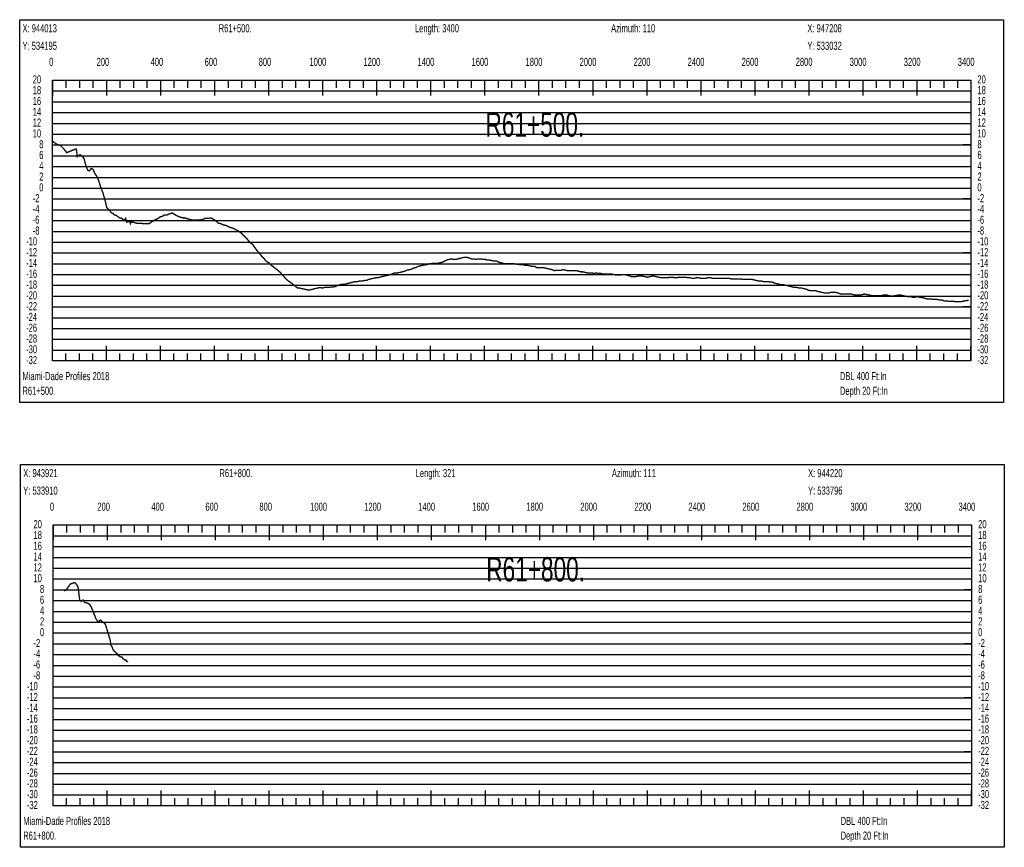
# Model space of a CAD drawing. Header units: inches. Extents: x 471865 to 538526, y 1054316 to 1102451.
# Tile 29 of 131: x 502723 to 506368, y 1061188 to 1064254. Entities that reach past the tile are written whole.
import ezdxf

# ---------------------------------------------------------------- set-up
doc = ezdxf.new("R2010")
doc.units = ezdxf.units.IN
doc.header["$MEASUREMENT"] = 0
for name, color, linetype in [('LABELS', 7, 'Continuous'), ('X_Gr1', 7, 'Continuous'), ('XSECTION', 7, 'Continuous')]:
    doc.layers.add(name, color=color, linetype=linetype)
doc.styles.get("Standard").update_dxf_attribs({"font": 'arial.ttf'})

msp = doc.modelspace()

# ---------------------------------------------------------------- linework, layer by layer
at = {"layer": 'X_Gr1', "color": 6, "linetype": 'Continuous', "lineweight": 18, "true_color": 0xff00ff, "transparency": 33554687, "const_width": 5}
for points in [[(502844.3, 1063803.6), (502844.3, 1063803.6), (502859.5, 1063793), (502874.6, 1063787.3), (502886.5, 1063775.2), (502896.4, 1063761.5), (502920.3, 1063771.3), (502931, 1063775.2), (502933.4, 1063768), (502936, 1063747.1), (502938.8, 1063750.3), (502946.4, 1063753.7), (502952.1, 1063750.1), (502960, 1063741.9), (502967.9, 1063713.5), (502975, 1063695.8), (502980.9, 1063694.1), (502988, 1063703), (502995.4, 1063698.2), (503000.4, 1063684.6), (503007.5, 1063675), (503014.7, 1063658.6), (503022.6, 1063633.9), (503031.1, 1063612.1), (503039.6, 1063581.7), (503045.1, 1063558), (503051.6, 1063552), (503055.9, 1063547), (503061.1, 1063539.6), (503068.3, 1063535.7), (503072.9, 1063531.3), (503079.7, 1063528.8), (503086.5, 1063524.6), (503092.5, 1063519.7), (503098.2, 1063519.2), (503103.1, 1063516.3), (503109.2, 1063509.9), (503115.3, 1063518), (503118.5, 1063504.4), (503123.9, 1063505.3), (503130.4, 1063507.4), (503130.5, 1063506.5), (503132.5, 1063498.2), (503135.6, 1063505.4), (503140.8, 1063504.1), (503146, 1063502.8), (503151.2, 1063501.4), (503156.4, 1063500), (503162, 1063500), (503167.8, 1063500), (503173.6, 1063500), (503179.6, 1063498), (503186.6, 1063498), (503194.3, 1063498), (503201.2, 1063498), (503206.9, 1063502), (503212.6, 1063506), (503219.1, 1063510), (503226.2, 1063514), (503232.4, 1063516), (503238, 1063520), (503243.7, 1063524), (503250.6, 1063526), (503258.3, 1063530), (503265.2, 1063530), (503271.1, 1063532), (503275.9, 1063534), (503280.4, 1063536), (503285.3, 1063538), (503290.8, 1063536), (503297.4, 1063532), (503304.7, 1063528), (503312.3, 1063524), (503319.7, 1063522), (503326.5, 1063520), (503333, 1063520), (503359.9, 1063512), (503367.9, 1063512), (503376.4, 1063512), (503385, 1063512), (503400.9, 1063514), (503408.2, 1063518), (503422.2, 1063518), (503429.6, 1063520), (503444.4, 1063512), (503459, 1063500), (503467.6, 1063498), (503476.7, 1063494), (503485.8, 1063492), (503494.7, 1063488), (503503.1, 1063484), (503511.4, 1063482), (503519.2, 1063478), (503527.1, 1063474), (503534.6, 1063470), (503542.2, 1063464), (503550.5, 1063456), (503559, 1063448), (503567.7, 1063438), (503576.3, 1063428), (503584.8, 1063422), (503593, 1063410), (503600.5, 1063400), (503617, 1063380), (503626.7, 1063370), (503636.4, 1063358), (503644.8, 1063354), (503652.1, 1063346), (503659.5, 1063340), (503668, 1063334), (503677.8, 1063326), (503687.4, 1063318), (503696.1, 1063308), (503703.2, 1063300), (503709.9, 1063292), (503717.8, 1063286), (503726.6, 1063280), (503735.8, 1063272), (503744, 1063266), (503751.3, 1063260), (503758.5, 1063260), (503766.6, 1063258), (503775.5, 1063256), (503784.6, 1063254), (503793.3, 1063252), (503801.2, 1063254), (503808.8, 1063256), (503817.1, 1063258), (503826, 1063260), (503835, 1063262), (503843.3, 1063260), (503850.7, 1063262), (503858.7, 1063262), (503867.3, 1063262), (503876.1, 1063264), (503884.6, 1063264), (503892.4, 1063266), (503900.1, 1063270), (503908, 1063272), (503916, 1063274), (503924.4, 1063274), (503932.8, 1063276), (503941.2, 1063278), (503949.4, 1063280), (503957.3, 1063282), (503965.3, 1063284), (503973.5, 1063284), (503982.2, 1063286), (503991.1, 1063286), (503999.5, 1063288), (504007.4, 1063288), (504015.1, 1063292), (504023.6, 1063294), (504032.4, 1063296), (504040.8, 1063298), (504048.6, 1063298), (504055.6, 1063300), (504063, 1063302), (504071.2, 1063304), (504079.7, 1063306), (504088.2, 1063308), (504096.2, 1063310), (504104.3, 1063314), (504112.5, 1063316), (504121.2, 1063316), (504130.2, 1063318), (504138.7, 1063320), (504147.2, 1063322), (504155.9, 1063326), (504164.8, 1063328), (504173.6, 1063330), (504181.4, 1063334), (504189, 1063336), (504196.9, 1063340), (504205.3, 1063342), (504214.1, 1063344), (504222.5, 1063346), (504230.5, 1063346), (504238, 1063350), (504245.9, 1063350), (504254.4, 1063352), (504263.3, 1063352), (504272.3, 1063352), (504281.2, 1063354), (504289, 1063356), (504296.4, 1063360), (504303.9, 1063364), (504311.9, 1063366), (504320.1, 1063368), (504328.4, 1063366), (504336.9, 1063366), (504345.2, 1063368), (504353.2, 1063370), (504360.8, 1063372), (504368.4, 1063374), (504376.8, 1063374), (504385.5, 1063372), (504394.2, 1063368), (504402.5, 1063368), (504410.9, 1063366), (504420, 1063368), (504429, 1063368), (504437.7, 1063366), (504445.6, 1063366), (504452.9, 1063364), (504460.8, 1063364), (504469.5, 1063362), (504478.7, 1063360), (504487.6, 1063360), (504495.6, 1063356), (504503.3, 1063354), (504511.1, 1063352), (504519.4, 1063350), (504527.8, 1063350), (504536.1, 1063350), (504544.8, 1063350), (504553.3, 1063350), (504561.6, 1063348), (504569.9, 1063348), (504578.2, 1063346), (504586.6, 1063346), (504595.1, 1063344), (504603.3, 1063344), (504611.8, 1063342), (504620.3, 1063340), (504628.8, 1063340), (504636.6, 1063336), (504644, 1063336), (504651.4, 1063336), (504659.1, 1063336), (504667.9, 1063334), (504676.9, 1063332), (504685.8, 1063330), (504694.1, 1063328), (504701.7, 1063324), (504709.2, 1063326), (504717.2, 1063326), (504726.2, 1063326), (504735.7, 1063328), (504744.6, 1063326), (504752.9, 1063324), (504760.6, 1063324), (504768.6, 1063324), (504777.1, 1063324), (504785.5, 1063324), (504793.3, 1063322), (504800.5, 1063320), (504808, 1063320), (504816.1, 1063318), (504824.4, 1063316), (504832.9, 1063316), (504840.9, 1063316), (504848.3, 1063314), (504856, 1063316), (504864.3, 1063314), (504873.4, 1063314), (504882.2, 1063312), (504890, 1063312), (504897.4, 1063312), (504904.8, 1063312), (504913.2, 1063312), (504921.9, 1063310), (504930.6, 1063308), (504939, 1063308), (504946.6, 1063308), (504953.8, 1063310), (504961.2, 1063310), (504969.3, 1063308), (504978.4, 1063306), (504987.6, 1063302), (504999.7, 1063302), (505003.3, 1063302), (505011.1, 1063304), (505019.9, 1063304), (505029, 1063304), (505038.2, 1063302), (505046.9, 1063300), (505055.3, 1063302), (505063.2, 1063304), (505071, 1063304), (505079.3, 1063302), (505088, 1063300), (505096.8, 1063298), (505105.3, 1063298), (505113.4, 1063298), (505122, 1063298), (505130.4, 1063300), (505139, 1063300), (505147.5, 1063298), (505155.5, 1063298), (505163.3, 1063300), (505171, 1063300), (505179, 1063300), (505187.5, 1063300), (505196.2, 1063298), (505204.7, 1063298), (505212.3, 1063296), (505219.6, 1063296), (505227.7, 1063298), (505236.7, 1063298), (505245.8, 1063296), (505253.9, 1063296), (505261.7, 1063296), (505270.1, 1063298), (505278.7, 1063298), (505288, 1063296), (505297.3, 1063296), (505306.5, 1063296), (505314.8, 1063296), (505322.4, 1063296), (505330.2, 1063296), (505338.7, 1063296), (505347.7, 1063296), (505356.7, 1063294), (505365.1, 1063294), (505373.5, 1063294), (505381.9, 1063294), (505390.8, 1063294), (505399.8, 1063292), (505408.5, 1063292), (505417, 1063292), (505425.2, 1063292), (505433.5, 1063292), (505441.9, 1063290), (505450.1, 1063288), (505458.4, 1063286), (505466.8, 1063286), (505475.5, 1063284), (505484.5, 1063284), (505493.1, 1063284), (505501.4, 1063282), (505509.2, 1063282), (505517.3, 1063278), (505525.9, 1063276), (505534.8, 1063274), (505543.5, 1063272), (505551.6, 1063272), (505559.6, 1063270), (505567.6, 1063268), (505575.7, 1063266), (505584, 1063264), (505592.4, 1063262), (505600.6, 1063262), (505608.7, 1063260), (505616.6, 1063260), (505625, 1063258), (505633.5, 1063256), (505642.3, 1063252), (505650.9, 1063250), (505659, 1063250), (505670.4, 1063250), (505674.3, 1063248), (505682.9, 1063246), (505692.3, 1063244), (505701.2, 1063242), (505709.9, 1063242), (505718.2, 1063242), (505726, 1063244), (505733.8, 1063244), (505742.4, 1063244), (505752, 1063242), (505761.5, 1063238), (505770.3, 1063238), (505787, 1063238), (505801.5, 1063238), (505806.5, 1063236), (505816, 1063234), (505824.7, 1063234), (505832.5, 1063234), (505844.3, 1063236), (505848.5, 1063238), (505857.7, 1063236), (505867.8, 1063234), (505877.7, 1063232), (505890.6, 1063232), (505894.3, 1063232), (505901.4, 1063232), (505914, 1063232), (505918.9, 1063234), (505934.2, 1063234), (505939, 1063232), (505947.6, 1063230), (505955.4, 1063230), (505963.7, 1063232), (505977.5, 1063234), (505982.4, 1063234), (505992, 1063232), (506001.5, 1063230), (506010.6, 1063228), (506023.4, 1063228), (506027.5, 1063226), (506035.8, 1063226), (506049, 1063228), (506053.8, 1063226), (506068.2, 1063224), (506072.8, 1063222), (506081.3, 1063220), (506112.2, 1063218), (506117.4, 1063218), (506127.6, 1063216), (506137.1, 1063216), (506145.3, 1063212), (506185.7, 1063210), (506191, 1063210), (506201, 1063210), (506209.5, 1063210), (506217.8, 1063212), (506231.3, 1063214), (506235.9, 1063214)], [(502886.6, 1062138.2), (502886.6, 1062138.2), (502894.3, 1062141.1), (502910.1, 1062163.3), (502916.8, 1062166.2), (502927, 1062169.1), (502937.3, 1062156.4), (502940, 1062142.8), (502945.1, 1062103.2), (502951.7, 1062099.6), (502957.4, 1062104.8), (502963.8, 1062095.2), (502971.9, 1062093.4), (502980.6, 1062089.1), (502987.3, 1062079.3), (502996.2, 1062057.2), (503004.8, 1062035.4), (503012.6, 1062023.5), (503021.6, 1062030.2), (503030.5, 1062022.7), (503039.5, 1062015.4), (503048.3, 1061987.6), (503052.9, 1061971.9), (503057.9, 1061955.3), (503060.7, 1061935.2), (503064, 1061932.3), (503069.4, 1061918), (503074.9, 1061913.2), (503079.4, 1061908.3), (503084.1, 1061905), (503087.4, 1061899.3), (503091.7, 1061896.2), (503096.5, 1061893.4), (503101.5, 1061893), (503105.2, 1061887.1), (503108.5, 1061884.2), (503113.1, 1061881.9), (503116.2, 1061882.4), (503117, 1061879), (503120.2, 1061877.7), (503124.1, 1061874.8)]]:
    msp.add_lwpolyline(points, dxfattribs=at)
at = {"layer": 'XSECTION', "color": 18, "linetype": 'Continuous', "true_color": 0x000000}
for points in [[(502722.7, 1064254), (506365.1, 1064254), (506365.1, 1062836), (502722.7, 1062836), (502722.7, 1064254)], [(502843.9, 1064030), (506243.9, 1064030), (506243.9, 1062990), (502843.9, 1062990), (502843.9, 1064030)], [(502843.9, 1064030), (502843.9, 1063973.6)], [(502843.9, 1064030), (502843.9, 1063973.6)], [(502843.9, 1064030), (502843.9, 1064002)], [(502843.9, 1064030), (502843.9, 1064002)], [(502893.9, 1064030), (502893.9, 1064002)], [(502943.9, 1064030), (502943.9, 1064002)], [(502993.9, 1064030), (502993.9, 1064002)], [(503043.9, 1064030), (503043.9, 1063973.6)], [(503043.9, 1064030), (503043.9, 1064002)], [(503093.9, 1064030), (503093.9, 1064002)], [(503143.9, 1064030), (503143.9, 1064002)], [(503193.9, 1064030), (503193.9, 1064002)], [(503243.9, 1064030), (503243.9, 1063973.6)], [(503243.9, 1064030), (503243.9, 1064002)], [(503293.9, 1064030), (503293.9, 1064002)], [(503343.9, 1064030), (503343.9, 1064002)], [(503393.9, 1064030), (503393.9, 1064002)], [(503443.9, 1064030), (503443.9, 1063973.6)], [(503443.9, 1064030), (503443.9, 1064002)], [(503493.9, 1064030), (503493.9, 1064002)], [(503543.9, 1064030), (503543.9, 1064002)], [(503593.9, 1064030), (503593.9, 1064002)], [(503643.9, 1064030), (503643.9, 1063973.6)], [(503643.9, 1064030), (503643.9, 1064002)], [(503693.9, 1064030), (503693.9, 1064002)], [(503743.9, 1064030), (503743.9, 1064002)], [(503793.9, 1064030), (503793.9, 1064002)], [(503843.9, 1064030), (503843.9, 1063973.6)], [(503843.9, 1064030), (503843.9, 1064002)], [(503893.9, 1064030), (503893.9, 1064002)], [(503943.9, 1064030), (503943.9, 1064002)], [(503993.9, 1064030), (503993.9, 1064002)], [(504043.9, 1064030), (504043.9, 1063973.6)], [(504043.9, 1064030), (504043.9, 1064002)], [(504093.9, 1064030), (504093.9, 1064002)], [(504143.9, 1064030), (504143.9, 1064002)], [(504193.9, 1064030), (504193.9, 1064002)], [(504243.9, 1064030), (504243.9, 1063973.6)], [(504243.9, 1064030), (504243.9, 1064002)], [(504293.9, 1064030), (504293.9, 1064002)], [(504343.9, 1064030), (504343.9, 1064002)], [(504393.9, 1064030), (504393.9, 1064002)], [(504443.9, 1064030), (504443.9, 1063973.6)], [(504443.9, 1064030), (504443.9, 1064002)], [(504493.9, 1064030), (504493.9, 1064002)], [(504543.9, 1064030), (504543.9, 1064002)], [(504593.9, 1064030), (504593.9, 1064002)], [(504643.9, 1064030), (504643.9, 1063973.6)], [(504643.9, 1064030), (504643.9, 1064002)], [(504693.9, 1064030), (504693.9, 1064002)], [(504743.9, 1064030), (504743.9, 1064002)], [(504793.9, 1064030), (504793.9, 1064002)], [(504843.9, 1064030), (504843.9, 1063973.6)], [(504843.9, 1064030), (504843.9, 1064002)], [(504893.9, 1064030), (504893.9, 1064002)], [(504943.9, 1064030), (504943.9, 1064002)], [(504993.9, 1064030), (504993.9, 1064002)], [(505043.9, 1064030), (505043.9, 1063973.6)], [(505043.9, 1064030), (505043.9, 1064002)], [(505093.9, 1064030), (505093.9, 1064002)], [(505143.9, 1064030), (505143.9, 1064002)], [(505193.9, 1064030), (505193.9, 1064002)], [(505243.9, 1064030), (505243.9, 1063973.6)], [(505243.9, 1064030), (505243.9, 1064002)], [(505293.9, 1064030), (505293.9, 1064002)], [(505343.9, 1064030), (505343.9, 1064002)], [(505393.9, 1064030), (505393.9, 1064002)], [(505443.9, 1064030), (505443.9, 1063973.6)], [(505443.9, 1064030), (505443.9, 1064002)], [(505493.9, 1064030), (505493.9, 1064002)], [(505543.9, 1064030), (505543.9, 1064002)], [(505593.9, 1064030), (505593.9, 1064002)], [(505643.9, 1064030), (505643.9, 1063973.6)], [(505643.9, 1064030), (505643.9, 1064002)], [(505693.9, 1064030), (505693.9, 1064002)], [(505743.9, 1064030), (505743.9, 1064002)], [(505793.9, 1064030), (505793.9, 1064002)], [(505843.9, 1064030), (505843.9, 1063973.6)], [(505843.9, 1064030), (505843.9, 1064002)], [(505893.9, 1064030), (505893.9, 1064002)], [(505943.9, 1064030), (505943.9, 1064002)], [(505993.9, 1064030), (505993.9, 1064002)], [(506043.9, 1064030), (506043.9, 1063973.6)], [(506043.9, 1064030), (506043.9, 1064002)], [(506093.9, 1064030), (506093.9, 1064002)], [(506143.9, 1064030), (506143.9, 1064002)], [(506193.9, 1064030), (506193.9, 1064002)], [(506243.9, 1064030), (506243.9, 1063973.6)], [(506243.9, 1064030), (506243.9, 1064002)], [(502843.9, 1063790), (502871.9, 1063790)], [(506243.9, 1063790), (506215.9, 1063790)], [(502843.9, 1063590), (502871.9, 1063590)], [(506243.9, 1063590), (506215.9, 1063590)], [(502843.9, 1063390), (502871.9, 1063390)], [(506243.9, 1063390), (506215.9, 1063390)], [(502843.9, 1063190), (502871.9, 1063190)], [(506243.9, 1063190), (506215.9, 1063190)], [(502843.9, 1062990), (502843.9, 1063046.4)], [(502843.9, 1062990), (502843.9, 1063046.4)], [(503043.9, 1062990), (503043.9, 1063046.4)], [(503243.9, 1062990), (503243.9, 1063046.4)], [(503443.9, 1062990), (503443.9, 1063046.4)], [(503643.9, 1062990), (503643.9, 1063046.4)], [(503843.9, 1062990), (503843.9, 1063046.4)], [(504043.9, 1062990), (504043.9, 1063046.4)], [(504243.9, 1062990), (504243.9, 1063046.4)], [(504443.9, 1062990), (504443.9, 1063046.4)], [(504643.9, 1062990), (504643.9, 1063046.4)], [(504843.9, 1062990), (504843.9, 1063046.4)], [(505043.9, 1062990), (505043.9, 1063046.4)], [(505243.9, 1062990), (505243.9, 1063046.4)], [(505443.9, 1062990), (505443.9, 1063046.4)], [(505643.9, 1062990), (505643.9, 1063046.4)], [(505843.9, 1062990), (505843.9, 1063046.4)], [(506043.9, 1062990), (506043.9, 1063046.4)], [(506243.9, 1062990), (506243.9, 1063046.4)], [(502843.9, 1062990), (502843.9, 1063018)], [(502843.9, 1062990), (502843.9, 1063018)], [(502893.9, 1062990), (502893.9, 1063018)], [(502943.9, 1062990), (502943.9, 1063018)], [(502993.9, 1062990), (502993.9, 1063018)], [(503043.9, 1062990), (503043.9, 1063018)], [(503093.9, 1062990), (503093.9, 1063018)], [(503143.9, 1062990), (503143.9, 1063018)], [(503193.9, 1062990), (503193.9, 1063018)], [(503243.9, 1062990), (503243.9, 1063018)], [(503293.9, 1062990), (503293.9, 1063018)], [(503343.9, 1062990), (503343.9, 1063018)], [(503393.9, 1062990), (503393.9, 1063018)], [(503443.9, 1062990), (503443.9, 1063018)], [(503493.9, 1062990), (503493.9, 1063018)], [(503543.9, 1062990), (503543.9, 1063018)], [(503593.9, 1062990), (503593.9, 1063018)], [(503643.9, 1062990), (503643.9, 1063018)], [(503693.9, 1062990), (503693.9, 1063018)], [(503743.9, 1062990), (503743.9, 1063018)], [(503793.9, 1062990), (503793.9, 1063018)], [(503843.9, 1062990), (503843.9, 1063018)], [(503893.9, 1062990), (503893.9, 1063018)], [(503943.9, 1062990), (503943.9, 1063018)], [(503993.9, 1062990), (503993.9, 1063018)], [(504043.9, 1062990), (504043.9, 1063018)], [(504093.9, 1062990), (504093.9, 1063018)], [(504143.9, 1062990), (504143.9, 1063018)], [(504193.9, 1062990), (504193.9, 1063018)], [(504243.9, 1062990), (504243.9, 1063018)], [(504293.9, 1062990), (504293.9, 1063018)], [(504343.9, 1062990), (504343.9, 1063018)], [(504393.9, 1062990), (504393.9, 1063018)], [(504443.9, 1062990), (504443.9, 1063018)], [(504493.9, 1062990), (504493.9, 1063018)], [(504543.9, 1062990), (504543.9, 1063018)], [(504593.9, 1062990), (504593.9, 1063018)], [(504643.9, 1062990), (504643.9, 1063018)], [(504693.9, 1062990), (504693.9, 1063018)], [(504743.9, 1062990), (504743.9, 1063018)], [(504793.9, 1062990), (504793.9, 1063018)], [(504843.9, 1062990), (504843.9, 1063018)], [(504893.9, 1062990), (504893.9, 1063018)], [(504943.9, 1062990), (504943.9, 1063018)], [(504993.9, 1062990), (504993.9, 1063018)], [(505043.9, 1062990), (505043.9, 1063018)], [(505093.9, 1062990), (505093.9, 1063018)], [(505143.9, 1062990), (505143.9, 1063018)], [(505193.9, 1062990), (505193.9, 1063018)], [(505243.9, 1062990), (505243.9, 1063018)], [(505293.9, 1062990), (505293.9, 1063018)], [(505343.9, 1062990), (505343.9, 1063018)], [(505393.9, 1062990), (505393.9, 1063018)], [(505443.9, 1062990), (505443.9, 1063018)], [(505493.9, 1062990), (505493.9, 1063018)], [(505543.9, 1062990), (505543.9, 1063018)], [(505593.9, 1062990), (505593.9, 1063018)], [(505643.9, 1062990), (505643.9, 1063018)], [(505693.9, 1062990), (505693.9, 1063018)], [(505743.9, 1062990), (505743.9, 1063018)], [(505793.9, 1062990), (505793.9, 1063018)], [(505843.9, 1062990), (505843.9, 1063018)], [(505893.9, 1062990), (505893.9, 1063018)], [(505943.9, 1062990), (505943.9, 1063018)], [(505993.9, 1062990), (505993.9, 1063018)], [(506043.9, 1062990), (506043.9, 1063018)], [(506093.9, 1062990), (506093.9, 1063018)], [(506143.9, 1062990), (506143.9, 1063018)], [(506193.9, 1062990), (506193.9, 1063018)], [(506243.9, 1062990), (506243.9, 1063018)], [(502725.4, 1062606.3), (506367.8, 1062606.3), (506367.8, 1061188.3), (502725.4, 1061188.3), (502725.4, 1062606.3)], [(502846.6, 1062382.3), (506246.6, 1062382.3), (506246.6, 1061342.3), (502846.6, 1061342.3), (502846.6, 1062382.3)], [(502846.6, 1062382.3), (502846.6, 1062325.9)], [(502846.6, 1062382.3), (502846.6, 1062325.9)], [(502846.6, 1062382.3), (502846.6, 1062354.3)], [(502846.6, 1062382.3), (502846.6, 1062354.3)], [(502896.6, 1062382.3), (502896.6, 1062354.3)], [(502946.6, 1062382.3), (502946.6, 1062354.3)], [(502996.6, 1062382.3), (502996.6, 1062354.3)], [(503046.6, 1062382.3), (503046.6, 1062325.9)], [(503046.6, 1062382.3), (503046.6, 1062354.3)], [(503096.6, 1062382.3), (503096.6, 1062354.3)], [(503146.6, 1062382.3), (503146.6, 1062354.3)], [(503196.6, 1062382.3), (503196.6, 1062354.3)], [(503246.6, 1062382.3), (503246.6, 1062325.9)], [(503246.6, 1062382.3), (503246.6, 1062354.3)], [(503296.6, 1062382.3), (503296.6, 1062354.3)], [(503346.6, 1062382.3), (503346.6, 1062354.3)], [(503396.6, 1062382.3), (503396.6, 1062354.3)], [(503446.6, 1062382.3), (503446.6, 1062325.9)], [(503446.6, 1062382.3), (503446.6, 1062354.3)], [(503496.6, 1062382.3), (503496.6, 1062354.3)], [(503546.6, 1062382.3), (503546.6, 1062354.3)], [(503596.6, 1062382.3), (503596.6, 1062354.3)], [(503646.6, 1062382.3), (503646.6, 1062325.9)], [(503646.6, 1062382.3), (503646.6, 1062354.3)], [(503696.6, 1062382.3), (503696.6, 1062354.3)], [(503746.6, 1062382.3), (503746.6, 1062354.3)], [(503796.6, 1062382.3), (503796.6, 1062354.3)], [(503846.6, 1062382.3), (503846.6, 1062325.9)], [(503846.6, 1062382.3), (503846.6, 1062354.3)], [(503896.6, 1062382.3), (503896.6, 1062354.3)], [(503946.6, 1062382.3), (503946.6, 1062354.3)], [(503996.6, 1062382.3), (503996.6, 1062354.3)], [(504046.6, 1062382.3), (504046.6, 1062325.9)], [(504046.6, 1062382.3), (504046.6, 1062354.3)], [(504096.6, 1062382.3), (504096.6, 1062354.3)], [(504146.6, 1062382.3), (504146.6, 1062354.3)], [(504196.6, 1062382.3), (504196.6, 1062354.3)], [(504246.6, 1062382.3), (504246.6, 1062325.9)], [(504246.6, 1062382.3), (504246.6, 1062354.3)], [(504296.6, 1062382.3), (504296.6, 1062354.3)], [(504346.6, 1062382.3), (504346.6, 1062354.3)], [(504396.6, 1062382.3), (504396.6, 1062354.3)], [(504446.6, 1062382.3), (504446.6, 1062325.9)], [(504446.6, 1062382.3), (504446.6, 1062354.3)], [(504496.6, 1062382.3), (504496.6, 1062354.3)], [(504546.6, 1062382.3), (504546.6, 1062354.3)], [(504596.6, 1062382.3), (504596.6, 1062354.3)], [(504646.6, 1062382.3), (504646.6, 1062325.9)], [(504646.6, 1062382.3), (504646.6, 1062354.3)], [(504696.6, 1062382.3), (504696.6, 1062354.3)], [(504746.6, 1062382.3), (504746.6, 1062354.3)], [(504796.6, 1062382.3), (504796.6, 1062354.3)], [(504846.6, 1062382.3), (504846.6, 1062325.9)], [(504846.6, 1062382.3), (504846.6, 1062354.3)], [(504896.6, 1062382.3), (504896.6, 1062354.3)], [(504946.6, 1062382.3), (504946.6, 1062354.3)], [(504996.6, 1062382.3), (504996.6, 1062354.3)], [(505046.6, 1062382.3), (505046.6, 1062325.9)], [(505046.6, 1062382.3), (505046.6, 1062354.3)], [(505096.6, 1062382.3), (505096.6, 1062354.3)], [(505146.6, 1062382.3), (505146.6, 1062354.3)], [(505196.6, 1062382.3), (505196.6, 1062354.3)], [(505246.6, 1062382.3), (505246.6, 1062325.9)], [(505246.6, 1062382.3), (505246.6, 1062354.3)], [(505296.6, 1062382.3), (505296.6, 1062354.3)], [(505346.6, 1062382.3), (505346.6, 1062354.3)], [(505396.6, 1062382.3), (505396.6, 1062354.3)], [(505446.6, 1062382.3), (505446.6, 1062325.9)], [(505446.6, 1062382.3), (505446.6, 1062354.3)], [(505496.6, 1062382.3), (505496.6, 1062354.3)], [(505546.6, 1062382.3), (505546.6, 1062354.3)], [(505596.6, 1062382.3), (505596.6, 1062354.3)], [(505646.6, 1062382.3), (505646.6, 1062325.9)], [(505646.6, 1062382.3), (505646.6, 1062354.3)], [(505696.6, 1062382.3), (505696.6, 1062354.3)], [(505746.6, 1062382.3), (505746.6, 1062354.3)], [(505796.6, 1062382.3), (505796.6, 1062354.3)], [(505846.6, 1062382.3), (505846.6, 1062325.9)], [(505846.6, 1062382.3), (505846.6, 1062354.3)], [(505896.6, 1062382.3), (505896.6, 1062354.3)], [(505946.6, 1062382.3), (505946.6, 1062354.3)], [(505996.6, 1062382.3), (505996.6, 1062354.3)], [(506046.6, 1062382.3), (506046.6, 1062325.9)], [(506046.6, 1062382.3), (506046.6, 1062354.3)], [(506096.6, 1062382.3), (506096.6, 1062354.3)], [(506146.6, 1062382.3), (506146.6, 1062354.3)], [(506196.6, 1062382.3), (506196.6, 1062354.3)], [(506246.6, 1062382.3), (506246.6, 1062325.9)], [(506246.6, 1062382.3), (506246.6, 1062354.3)], [(502846.6, 1062142.3), (502874.6, 1062142.3)], [(506246.6, 1062142.3), (506218.6, 1062142.3)], [(502846.6, 1061942.3), (502874.6, 1061942.3)], [(506246.6, 1061942.3), (506218.6, 1061942.3)], [(502846.6, 1061742.3), (502874.6, 1061742.3)], [(506246.6, 1061742.3), (506218.6, 1061742.3)], [(502846.6, 1061542.3), (502874.6, 1061542.3)], [(506246.6, 1061542.3), (506218.6, 1061542.3)], [(502846.6, 1061342.3), (502846.6, 1061398.7)], [(502846.6, 1061342.3), (502846.6, 1061398.7)], [(503046.6, 1061342.3), (503046.6, 1061398.7)], [(503246.6, 1061342.3), (503246.6, 1061398.7)], [(503446.6, 1061342.3), (503446.6, 1061398.7)], [(503646.6, 1061342.3), (503646.6, 1061398.7)], [(503846.6, 1061342.3), (503846.6, 1061398.7)], [(504046.6, 1061342.3), (504046.6, 1061398.7)], [(504246.6, 1061342.3), (504246.6, 1061398.7)], [(504446.6, 1061342.3), (504446.6, 1061398.7)], [(504646.6, 1061342.3), (504646.6, 1061398.7)], [(504846.6, 1061342.3), (504846.6, 1061398.7)], [(505046.6, 1061342.3), (505046.6, 1061398.7)], [(505246.6, 1061342.3), (505246.6, 1061398.7)], [(505446.6, 1061342.3), (505446.6, 1061398.7)], [(505646.6, 1061342.3), (505646.6, 1061398.7)], [(505846.6, 1061342.3), (505846.6, 1061398.7)], [(506046.6, 1061342.3), (506046.6, 1061398.7)], [(506246.6, 1061342.3), (506246.6, 1061398.7)], [(502846.6, 1061342.3), (502846.6, 1061370.3)], [(502846.6, 1061342.3), (502846.6, 1061370.3)], [(502896.6, 1061342.3), (502896.6, 1061370.3)], [(502946.6, 1061342.3), (502946.6, 1061370.3)], [(502996.6, 1061342.3), (502996.6, 1061370.3)], [(503046.6, 1061342.3), (503046.6, 1061370.3)], [(503096.6, 1061342.3), (503096.6, 1061370.3)], [(503146.6, 1061342.3), (503146.6, 1061370.3)], [(503196.6, 1061342.3), (503196.6, 1061370.3)], [(503246.6, 1061342.3), (503246.6, 1061370.3)], [(503296.6, 1061342.3), (503296.6, 1061370.3)], [(503346.6, 1061342.3), (503346.6, 1061370.3)], [(503396.6, 1061342.3), (503396.6, 1061370.3)], [(503446.6, 1061342.3), (503446.6, 1061370.3)], [(503496.6, 1061342.3), (503496.6, 1061370.3)], [(503546.6, 1061342.3), (503546.6, 1061370.3)], [(503596.6, 1061342.3), (503596.6, 1061370.3)], [(503646.6, 1061342.3), (503646.6, 1061370.3)], [(503696.6, 1061342.3), (503696.6, 1061370.3)], [(503746.6, 1061342.3), (503746.6, 1061370.3)], [(503796.6, 1061342.3), (503796.6, 1061370.3)], [(503846.6, 1061342.3), (503846.6, 1061370.3)], [(503896.6, 1061342.3), (503896.6, 1061370.3)], [(503946.6, 1061342.3), (503946.6, 1061370.3)], [(503996.6, 1061342.3), (503996.6, 1061370.3)], [(504046.6, 1061342.3), (504046.6, 1061370.3)], [(504096.6, 1061342.3), (504096.6, 1061370.3)], [(504146.6, 1061342.3), (504146.6, 1061370.3)], [(504196.6, 1061342.3), (504196.6, 1061370.3)], [(504246.6, 1061342.3), (504246.6, 1061370.3)], [(504296.6, 1061342.3), (504296.6, 1061370.3)], [(504346.6, 1061342.3), (504346.6, 1061370.3)], [(504396.6, 1061342.3), (504396.6, 1061370.3)], [(504446.6, 1061342.3), (504446.6, 1061370.3)], [(504496.6, 1061342.3), (504496.6, 1061370.3)], [(504546.6, 1061342.3), (504546.6, 1061370.3)], [(504596.6, 1061342.3), (504596.6, 1061370.3)], [(504646.6, 1061342.3), (504646.6, 1061370.3)], [(504696.6, 1061342.3), (504696.6, 1061370.3)], [(504746.6, 1061342.3), (504746.6, 1061370.3)], [(504796.6, 1061342.3), (504796.6, 1061370.3)], [(504846.6, 1061342.3), (504846.6, 1061370.3)], [(504896.6, 1061342.3), (504896.6, 1061370.3)], [(504946.6, 1061342.3), (504946.6, 1061370.3)], [(504996.6, 1061342.3), (504996.6, 1061370.3)], [(505046.6, 1061342.3), (505046.6, 1061370.3)], [(505096.6, 1061342.3), (505096.6, 1061370.3)], [(505146.6, 1061342.3), (505146.6, 1061370.3)], [(505196.6, 1061342.3), (505196.6, 1061370.3)], [(505246.6, 1061342.3), (505246.6, 1061370.3)], [(505296.6, 1061342.3), (505296.6, 1061370.3)], [(505346.6, 1061342.3), (505346.6, 1061370.3)], [(505396.6, 1061342.3), (505396.6, 1061370.3)], [(505446.6, 1061342.3), (505446.6, 1061370.3)], [(505496.6, 1061342.3), (505496.6, 1061370.3)], [(505546.6, 1061342.3), (505546.6, 1061370.3)], [(505596.6, 1061342.3), (505596.6, 1061370.3)], [(505646.6, 1061342.3), (505646.6, 1061370.3)], [(505696.6, 1061342.3), (505696.6, 1061370.3)], [(505746.6, 1061342.3), (505746.6, 1061370.3)], [(505796.6, 1061342.3), (505796.6, 1061370.3)], [(505846.6, 1061342.3), (505846.6, 1061370.3)], [(505896.6, 1061342.3), (505896.6, 1061370.3)], [(505946.6, 1061342.3), (505946.6, 1061370.3)], [(505996.6, 1061342.3), (505996.6, 1061370.3)], [(506046.6, 1061342.3), (506046.6, 1061370.3)], [(506096.6, 1061342.3), (506096.6, 1061370.3)], [(506146.6, 1061342.3), (506146.6, 1061370.3)], [(506196.6, 1061342.3), (506196.6, 1061370.3)], [(506246.6, 1061342.3), (506246.6, 1061370.3)]]:
    msp.add_lwpolyline(points, dxfattribs=at)
at = {"layer": 'XSECTION', "color": 18, "true_color": 0x000000}
for points in [[(502843.9, 1063990), (506243.9, 1063990)], [(502843.9, 1063950), (506243.9, 1063950)], [(502843.9, 1063910), (506243.9, 1063910)], [(502843.9, 1063870), (506243.9, 1063870)], [(502843.9, 1063830), (506243.9, 1063830)], [(502843.9, 1063790), (506243.9, 1063790)], [(502843.9, 1063750), (506243.9, 1063750)], [(502843.9, 1063710), (506243.9, 1063710)], [(502843.9, 1063670), (506243.9, 1063670)], [(502843.9, 1063630), (506243.9, 1063630)], [(502843.9, 1063590), (506243.9, 1063590)], [(502843.9, 1063550), (506243.9, 1063550)], [(502843.9, 1063510), (506243.9, 1063510)], [(502843.9, 1063470), (506243.9, 1063470)], [(502843.9, 1063430), (506243.9, 1063430)], [(502843.9, 1063390), (506243.9, 1063390)], [(502843.9, 1063350), (506243.9, 1063350)], [(502843.9, 1063310), (506243.9, 1063310)], [(502843.9, 1063270), (506243.9, 1063270)], [(502843.9, 1063230), (506243.9, 1063230)], [(502843.9, 1063190), (506243.9, 1063190)], [(502843.9, 1063150), (506243.9, 1063150)], [(502843.9, 1063110), (506243.9, 1063110)], [(502843.9, 1063070), (506243.9, 1063070)], [(502843.9, 1063030), (506243.9, 1063030)], [(502846.6, 1062342.3), (506246.6, 1062342.3)], [(502846.6, 1062302.3), (506246.6, 1062302.3)], [(502846.6, 1062262.3), (506246.6, 1062262.3)], [(502846.6, 1062222.3), (506246.6, 1062222.3)], [(502846.6, 1062182.3), (506246.6, 1062182.3)], [(502846.6, 1062142.3), (506246.6, 1062142.3)], [(502846.6, 1062102.3), (506246.6, 1062102.3)], [(502846.6, 1062062.3), (506246.6, 1062062.3)], [(502846.6, 1062022.3), (506246.6, 1062022.3)], [(502846.6, 1061982.3), (506246.6, 1061982.3)], [(502846.6, 1061942.3), (506246.6, 1061942.3)], [(502846.6, 1061902.3), (506246.6, 1061902.3)], [(502846.6, 1061862.3), (506246.6, 1061862.3)], [(502846.6, 1061822.3), (506246.6, 1061822.3)], [(502846.6, 1061782.3), (506246.6, 1061782.3)], [(502846.6, 1061742.3), (506246.6, 1061742.3)], [(502846.6, 1061702.3), (506246.6, 1061702.3)], [(502846.6, 1061662.3), (506246.6, 1061662.3)], [(502846.6, 1061622.3), (506246.6, 1061622.3)], [(502846.6, 1061582.3), (506246.6, 1061582.3)], [(502846.6, 1061542.3), (506246.6, 1061542.3)], [(502846.6, 1061502.3), (506246.6, 1061502.3)], [(502846.6, 1061462.3), (506246.6, 1061462.3)], [(502846.6, 1061422.3), (506246.6, 1061422.3)], [(502846.6, 1061382.3), (506246.6, 1061382.3)]]:
    msp.add_lwpolyline(points, dxfattribs=at)

# ---------------------------------------------------------------- texts
at = {"layer": 'LABELS', "color": 18, "true_color": 0x000000, "width": 0.666667}
for s, height, p in [('X: 944013', 30, (502733.1, 1064207.2)), ('R61+500.', 30, (503459.5, 1064207.2)), ('Length: 3400', 30, (504185.9, 1064207.2)), ('Azimuth: 110', 30, (504912.3, 1064207.2)), ('X: 947208', 30, (505638.7, 1064207.2)), ('Y: 534195', 30, (502733.1, 1064142.4)), ('Y: 533032', 30, (505638.7, 1064142.4)), ('0', 30, (502831.9, 1064082.8)), ('0', 30, (502831.9, 1064082.8)), ('200', 30, (503007.5, 1064082.8)), ('400', 30, (503207.5, 1064082.8)), ('600', 30, (503407.5, 1064082.8)), ('800', 30, (503607.5, 1064082.8)), ('1000', 30, (503795.5, 1064082.8)), ('1200', 30, (503995.5, 1064082.8)), ('1400', 30, (504195.5, 1064082.8)), ('1600', 30, (504395.5, 1064082.8)), ('1800', 30, (504595.5, 1064082.8)), ('2000', 30, (504795.5, 1064082.8)), ('2200', 30, (504995.5, 1064082.8)), ('2400', 30, (505195.5, 1064082.8)), ('2600', 30, (505395.5, 1064082.8)), ('2800', 30, (505595.5, 1064082.8)), ('3000', 30, (505795.5, 1064082.8)), ('3200', 30, (505995.5, 1064082.8)), ('3400', 30, (506195.5, 1064082.8)), ('20', 30, (502771.1, 1064018)), ('20', 30, (506268.3, 1064018)), ('18', 30, (502771.1, 1063978)), ('18', 30, (506268.3, 1063978)), ('16', 30, (502771.1, 1063938)), ('16', 30, (506268.3, 1063938)), ('14', 30, (502771.1, 1063898)), ('R61+500.', 90, (504447.1, 1063820.8)), ('14', 30, (506268.3, 1063898)), ('12', 30, (502771.1, 1063858)), ('12', 30, (506268.3, 1063858)), ('10', 30, (502771.1, 1063818)), ('10', 30, (506268.3, 1063818)), ('8', 30, (502795.1, 1063778)), ('8', 30, (506268.3, 1063778)), ('6', 30, (502795.1, 1063738)), ('6', 30, (506268.3, 1063738)), ('4', 30, (502795.1, 1063698)), ('4', 30, (506268.3, 1063698)), ('2', 30, (502795.1, 1063658)), ('2', 30, (506268.3, 1063658)), ('0', 30, (502795.1, 1063618)), ('0', 30, (506268.3, 1063618)), ('-2', 30, (502771.1, 1063578)), ('-2', 30, (506268.3, 1063578)), ('-4', 30, (502771.1, 1063538)), ('-4', 30, (506268.3, 1063538)), ('-6', 30, (502771.1, 1063498)), ('-6', 30, (506268.3, 1063498)), ('-8', 30, (502771.1, 1063458)), ('-8', 30, (506268.3, 1063458)), ('-10', 30, (502746.7, 1063418)), ('-10', 30, (506268.3, 1063418)), ('-12', 30, (502746.7, 1063378)), ('-12', 30, (506268.3, 1063378)), ('-14', 30, (502746.7, 1063338)), ('-14', 30, (506268.3, 1063338)), ('-16', 30, (502746.7, 1063298)), ('-16', 30, (506268.3, 1063298)), ('-18', 30, (502746.7, 1063258)), ('-18', 30, (506268.3, 1063258)), ('-20', 30, (502746.7, 1063218)), ('-20', 30, (506268.3, 1063218)), ('-22', 30, (502746.7, 1063178)), ('-22', 30, (506268.3, 1063178)), ('-24', 30, (502746.7, 1063138)), ('-24', 30, (506268.3, 1063138)), ('-26', 30, (502746.7, 1063098)), ('-26', 30, (506268.3, 1063098)), ('-28', 30, (502746.7, 1063058)), ('-28', 30, (506268.3, 1063058)), ('-30', 30, (502746.7, 1063018)), ('-30', 30, (506268.3, 1063018)), ('-32', 30, (502746.7, 1062978)), ('-32', 30, (506268.3, 1062978)), ('Miami-Dade Profiles 2018', 30, (502733.1, 1062918.8)), ('DBL 400 Ft:In', 30, (505759.1, 1062918.8)), ('R61+500.', 30, (502733.1, 1062864.4)), ('Depth 20 Ft:In', 30, (505759.1, 1062864.4)), ('X: 943921', 30, (502735.8, 1062559.5)), ('R61+800.', 30, (503462.2, 1062559.5)), ('Length: 321', 30, (504188.6, 1062559.5)), ('Azimuth: 111', 30, (504915, 1062559.5)), ('X: 944220', 30, (505641.4, 1062559.5)), ('Y: 533910', 30, (502735.8, 1062494.7)), ('Y: 533796', 30, (505641.4, 1062494.7)), ('0', 30, (502834.6, 1062435.1)), ('0', 30, (502834.6, 1062435.1)), ('200', 30, (503010.2, 1062435.1)), ('400', 30, (503210.2, 1062435.1)), ('600', 30, (503410.2, 1062435.1)), ('800', 30, (503610.2, 1062435.1)), ('1000', 30, (503798.2, 1062435.1)), ('1200', 30, (503998.2, 1062435.1)), ('1400', 30, (504198.2, 1062435.1)), ('1600', 30, (504398.2, 1062435.1)), ('1800', 30, (504598.2, 1062435.1)), ('2000', 30, (504798.2, 1062435.1)), ('2200', 30, (504998.2, 1062435.1)), ('2400', 30, (505198.2, 1062435.1)), ('2600', 30, (505398.2, 1062435.1)), ('2800', 30, (505598.2, 1062435.1)), ('3000', 30, (505798.2, 1062435.1)), ('3200', 30, (505998.2, 1062435.1)), ('3400', 30, (506198.2, 1062435.1)), ('20', 30, (502773.8, 1062370.3)), ('20', 30, (506271, 1062370.3)), ('18', 30, (502773.8, 1062330.3)), ('18', 30, (506271, 1062330.3)), ('16', 30, (502773.8, 1062290.3)), ('16', 30, (506271, 1062290.3)), ('14', 30, (502773.8, 1062250.3)), ('14', 30, (506271, 1062250.3)), ('12', 30, (502773.8, 1062210.3)), ('R61+800.', 90, (504449.8, 1062173.1)), ('12', 30, (506271, 1062210.3)), ('10', 30, (502773.8, 1062170.3)), ('10', 30, (506271, 1062170.3)), ('8', 30, (502797.8, 1062130.3)), ('8', 30, (506271, 1062130.3)), ('6', 30, (502797.8, 1062090.3)), ('6', 30, (506271, 1062090.3)), ('4', 30, (502797.8, 1062050.3)), ('4', 30, (506271, 1062050.3)), ('2', 30, (502797.8, 1062010.3)), ('2', 30, (506271, 1062010.3)), ('0', 30, (502797.8, 1061970.3)), ('0', 30, (506271, 1061970.3)), ('-2', 30, (502773.8, 1061930.3)), ('-2', 30, (506271, 1061930.3)), ('-4', 30, (502773.8, 1061890.3)), ('-4', 30, (506271, 1061890.3)), ('-6', 30, (502773.8, 1061850.3)), ('-6', 30, (506271, 1061850.3)), ('-8', 30, (502773.8, 1061810.3)), ('-8', 30, (506271, 1061810.3)), ('-10', 30, (502749.4, 1061770.3)), ('-10', 30, (506271, 1061770.3)), ('-12', 30, (502749.4, 1061730.3)), ('-12', 30, (506271, 1061730.3)), ('-14', 30, (502749.4, 1061690.3)), ('-14', 30, (506271, 1061690.3)), ('-16', 30, (502749.4, 1061650.3)), ('-16', 30, (506271, 1061650.3)), ('-18', 30, (502749.4, 1061610.3)), ('-18', 30, (506271, 1061610.3)), ('-20', 30, (502749.4, 1061570.3)), ('-20', 30, (506271, 1061570.3)), ('-22', 30, (502749.4, 1061530.3)), ('-22', 30, (506271, 1061530.3)), ('-24', 30, (502749.4, 1061490.3)), ('-24', 30, (506271, 1061490.3)), ('-26', 30, (502749.4, 1061450.3)), ('-26', 30, (506271, 1061450.3)), ('-28', 30, (502749.4, 1061410.3)), ('-28', 30, (506271, 1061410.3)), ('-30', 30, (502749.4, 1061370.3)), ('-30', 30, (506271, 1061370.3)), ('-32', 30, (502749.4, 1061330.3)), ('-32', 30, (506271, 1061330.3)), ('Miami-Dade Profiles 2018', 30, (502735.8, 1061271.1)), ('DBL 400 Ft:In', 30, (505761.8, 1061271.1)), ('Depth 20 Ft:In', 30, (505761.8, 1061216.7)), ('R61+800.', 30, (502735.8, 1061216.7))]:
    msp.add_text(s, height=height, dxfattribs=at).set_placement(p)

doc.saveas('drawing.dxf')
